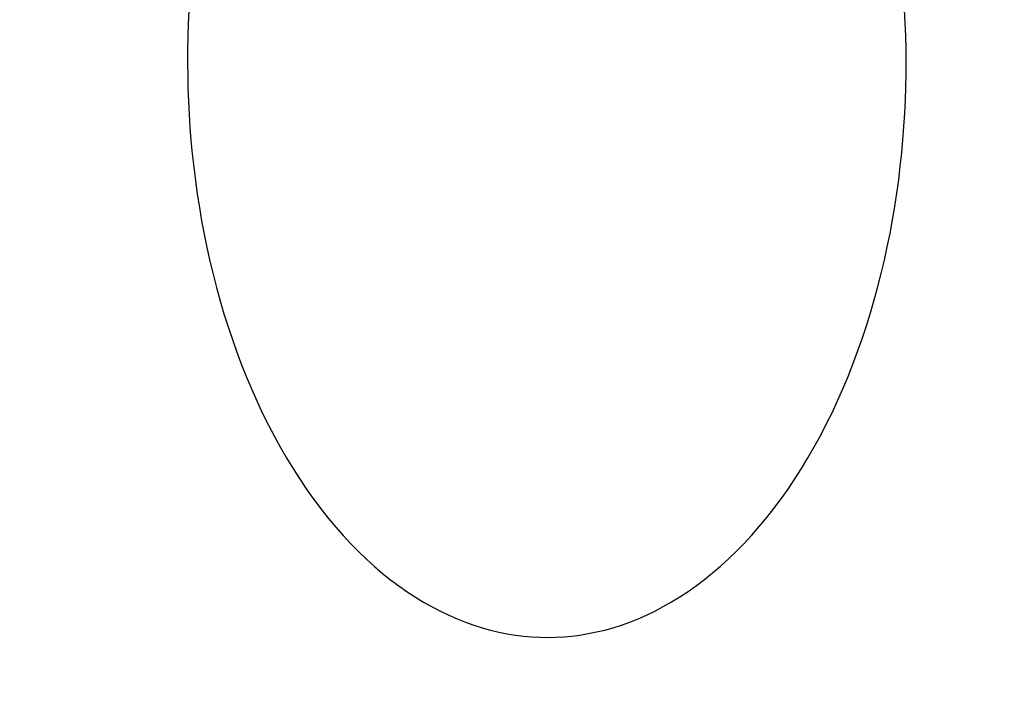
# Model space of a CAD drawing. Header units: millimetres. Extents: x -2852 to 102, y -106 to 97.
# Tile 159 of 256: x -2167 to -2155, y -12 to -4. Entities that reach past the tile are written whole.
import ezdxf

# ---------------------------------------------------------------- set-up
doc = ezdxf.new("R2010")
doc.units = ezdxf.units.MM
doc.header["$MEASUREMENT"] = 0
doc.layers.add('Predefinito', color=5, linetype='Continuous')

msp = doc.modelspace()

# ---------------------------------------------------------------- linework, layer by layer
at = {"layer": 'Predefinito', "extrusion": (-0.001366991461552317, 0.9999990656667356, 0)}
msp.add_lwpolyline([(1893.351324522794, 1025.42292373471), (1943.995638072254, 932.9039963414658), (1961.195860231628, 903.3342027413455), (1978.993972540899, 874.0949544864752), (1998.616769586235, 843.5455550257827), (2019.57383825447, 812.9372917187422), (2030.542156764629, 797.7648246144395), (2041.807183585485, 782.7956663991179), (2053.362682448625, 768.0910785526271), (2065.262349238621, 753.6442822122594), (2077.378819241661, 739.6632572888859), (2089.887840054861, 726.0076633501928), (2102.541407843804, 713.0045566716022), (2109.031955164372, 706.653154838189), (2115.637419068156, 700.4117466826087), (2122.164949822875, 694.4647839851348), (2128.809624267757, 688.6383311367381), (2135.576121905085, 682.9420587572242), (2142.469122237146, 677.385637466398), (2149.247856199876, 672.1639067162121), (2156.152456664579, 667.0940738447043), (2163.186477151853, 662.1888820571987), (2170.353255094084, 657.4618598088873), (2177.385123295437, 653.090251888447), (2184.545983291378, 648.9110545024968), (2191.838042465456, 644.9391512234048), (2199.261258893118, 641.1914949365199), (2206.558744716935, 637.7994573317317), (2213.976013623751, 634.6499397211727), (2217.728858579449, 633.1713967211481), (2221.510611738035, 631.7599396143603), (2225.320770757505, 630.4178294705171), (2229.158833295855, 629.1473273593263), (2233.492784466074, 627.8109071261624), (2237.855495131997, 626.5693829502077), (2242.242043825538, 625.4243394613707), (2246.65050374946, 624.3753822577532), (2250.820668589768, 623.4747271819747), (2255.007433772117, 622.6581809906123), (2259.208897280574, 621.9254063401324), (2263.422687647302, 621.2759436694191), (2267.618848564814, 620.7126819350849), (2271.823276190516, 620.2303412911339), (2276.03452739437, 619.8281001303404), (2280.25115904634, 619.5051368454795), (2284.471709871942, 619.2606014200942), (2288.694646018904, 619.0935302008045), (2292.918415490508, 619.0029311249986), (2297.141466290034, 618.9878121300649), (2305.55707747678, 619.1790170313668), (2313.954794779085, 619.6579889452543), (2322.325882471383, 620.4160973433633), (2330.66210220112, 621.4445185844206), (2338.947760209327, 622.733170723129), (2347.184703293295, 624.2748402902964), (2355.367115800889, 626.0616068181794), (2363.489182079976, 628.0855498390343), (2371.510279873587, 630.3286765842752), (2379.462038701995, 632.7929579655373), (2387.340598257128, 635.4722975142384), (2395.141678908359, 638.3606017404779), (2402.771482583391, 641.4149501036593), (2410.318012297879, 644.6638726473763), (2417.777958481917, 648.1037776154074), (2425.148011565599, 651.731073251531), (2432.266807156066, 655.457280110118), (2439.29190530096, 659.3574054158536), (2446.218870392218, 663.4296977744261), (2453.043600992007, 667.6731772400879), (2459.336958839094, 671.8008511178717), (2465.532588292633, 676.0781928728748), (2471.625899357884, 680.5058177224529), (2477.611476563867, 685.0847145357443), (2485.196021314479, 691.2439231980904), (2492.572953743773, 697.6527941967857), (2496.48016059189, 701.227419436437), (2500.322119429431, 704.8714970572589), (2504.097656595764, 708.5832848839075), (2507.805818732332, 712.3606644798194), (2514.889817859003, 719.9615224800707), (2521.70957167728, 727.7888870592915), (2528.210201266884, 735.7512486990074), (2534.459556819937, 743.8977345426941), (2540.461105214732, 752.2003302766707), (2546.233647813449, 760.6471974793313), (2551.824459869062, 769.2712208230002), (2557.213527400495, 778.000570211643), (2562.522258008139, 786.9957281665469), (2567.663563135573, 796.0696525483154), (2577.52678111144, 814.3908881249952), (2632.82336339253, 924.5810875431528), (2644.451836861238, 945.9817918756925), (2657.017906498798, 967.7557466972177), (2680.503230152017, 1005.603319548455), (2683.726436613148, 1011.103481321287), (2686.673477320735, 1016.485880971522), (2687.995116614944, 1019.075738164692), (2689.268848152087, 1021.731139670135), (2690.354444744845, 1024.168534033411), (2690.874860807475, 1025.41657920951), (2691.377838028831, 1026.687096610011)], dxfattribs=at)
msp.add_lwpolyline([(1893.351324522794, 1025.42292373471), (1943.995638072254, 932.9039963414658), (1961.195860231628, 903.3342027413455), (1978.993972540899, 874.0949544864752), (1998.616769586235, 843.5455550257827), (2019.57383825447, 812.9372917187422), (2030.542156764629, 797.7648246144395), (2041.807183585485, 782.7956663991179), (2053.362682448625, 768.0910785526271), (2065.262349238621, 753.6442822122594), (2077.378819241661, 739.6632572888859), (2089.887840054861, 726.0076633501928), (2102.541407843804, 713.0045566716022), (2109.031955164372, 706.653154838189), (2115.637419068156, 700.4117466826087), (2122.164949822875, 694.4647839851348), (2128.809624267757, 688.6383311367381), (2135.576121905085, 682.9420587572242), (2142.469122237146, 677.385637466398), (2149.247856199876, 672.1639067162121), (2156.152456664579, 667.0940738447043), (2163.186477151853, 662.1888820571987), (2170.353255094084, 657.4618598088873), (2177.385123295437, 653.090251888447), (2184.545983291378, 648.9110545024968), (2191.838042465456, 644.9391512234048), (2199.261258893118, 641.1914949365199), (2206.558744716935, 637.7994573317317), (2213.976013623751, 634.6499397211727), (2217.728858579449, 633.1713967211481), (2221.510611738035, 631.7599396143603), (2225.320770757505, 630.4178294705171), (2229.158833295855, 629.1473273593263), (2233.492784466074, 627.8109071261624), (2237.855495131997, 626.5693829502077), (2242.242043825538, 625.4243394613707), (2246.65050374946, 624.3753822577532), (2250.820668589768, 623.4747271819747), (2255.007433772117, 622.6581809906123), (2259.208897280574, 621.9254063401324), (2263.422687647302, 621.2759436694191), (2267.618848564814, 620.7126819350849), (2271.823276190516, 620.2303412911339), (2276.03452739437, 619.8281001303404), (2280.25115904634, 619.5051368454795), (2284.471709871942, 619.2606014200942), (2288.694646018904, 619.0935302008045), (2292.918415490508, 619.0029311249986), (2297.141466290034, 618.9878121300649), (2305.55707747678, 619.1790170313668), (2313.954794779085, 619.6579889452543), (2322.325882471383, 620.4160973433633), (2330.66210220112, 621.4445185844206), (2338.947760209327, 622.733170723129), (2347.184703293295, 624.2748402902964), (2355.367115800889, 626.0616068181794), (2363.489182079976, 628.0855498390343), (2371.510279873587, 630.3286765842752), (2379.462038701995, 632.7929579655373), (2387.340598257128, 635.4722975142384), (2395.141678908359, 638.3606017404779), (2402.771482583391, 641.4149501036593), (2410.318012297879, 644.6638726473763), (2417.777958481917, 648.1037776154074), (2425.148011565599, 651.731073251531), (2432.266807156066, 655.457280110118), (2439.29190530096, 659.3574054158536), (2446.218870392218, 663.4296977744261), (2453.043600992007, 667.6731772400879), (2459.336958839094, 671.8008511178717), (2465.532588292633, 676.0781928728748), (2471.625899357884, 680.5058177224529), (2477.611476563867, 685.0847145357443), (2485.196021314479, 691.2439231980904), (2492.572953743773, 697.6527941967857), (2496.48016059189, 701.227419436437), (2500.322119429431, 704.8714970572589), (2504.097656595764, 708.5832848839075), (2507.805818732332, 712.3606644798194), (2514.889817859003, 719.9615224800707), (2521.70957167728, 727.7888870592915), (2528.210201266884, 735.7512486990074), (2534.459556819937, 743.8977345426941), (2540.461105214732, 752.2003302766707), (2546.233647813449, 760.6471974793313), (2551.824459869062, 769.2712208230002), (2557.213527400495, 778.000570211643), (2562.522258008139, 786.9957281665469), (2567.663563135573, 796.0696525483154), (2577.52678111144, 814.3908881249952), (2632.82336339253, 924.5810875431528), (2644.451836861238, 945.9817918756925), (2657.017906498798, 967.7557466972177), (2680.503230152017, 1005.603319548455), (2683.726436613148, 1011.103481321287), (2686.673477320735, 1016.485880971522), (2687.995116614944, 1019.075738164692), (2689.268848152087, 1021.731139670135), (2690.354444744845, 1024.168534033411), (2690.874860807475, 1025.41657920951), (2691.377838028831, 1026.687096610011)], dxfattribs=at)
at = {"layer": 'Predefinito', "extrusion": (-0.001366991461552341, 0.9999990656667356, 0)}
msp.add_lwpolyline([(2685.093597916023, 1029.656408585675), (2684.652767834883, 1028.514424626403), (2684.178802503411, 1027.353558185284), (2683.136399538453, 1024.977799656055), (2681.976255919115, 1022.534376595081), (2680.708238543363, 1020.028532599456), (2679.342214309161, 1017.465511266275), (2677.888050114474, 1014.850556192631), (2674.754769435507, 1009.485819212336), (2647.236081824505, 964.8120572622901), (2634.885210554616, 943.0068633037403), (2623.437528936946, 921.6081928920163), (2573.471985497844, 821.6063727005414), (2563.678453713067, 803.1830507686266), (2553.533115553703, 785.344988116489), (2548.272492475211, 776.6534082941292), (2542.856685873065, 768.1177184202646), (2537.263285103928, 759.7411102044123), (2531.469879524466, 751.526775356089), (2525.454058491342, 743.4779055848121), (2519.19341136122, 735.5976926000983), (2512.665527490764, 727.8893281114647), (2505.84799623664, 720.3560038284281), (2498.718406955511, 713.0009114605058), (2495.029587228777, 709.3911996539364), (2491.254349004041, 705.8272427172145), (2487.389890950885, 702.3094396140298), (2483.433411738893, 698.8381893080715), (2479.382110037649, 695.4138907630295), (2475.233184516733, 692.0369429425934), (2469.343648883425, 687.4556619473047), (2463.270454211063, 682.973492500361), (2457.02125633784, 678.5985806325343), (2450.603711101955, 674.3390723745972), (2444.025474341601, 670.2031137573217), (2437.294201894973, 666.19885081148), (2430.417549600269, 662.3344295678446), (2423.403173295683, 658.6179960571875), (2416.25872881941, 655.057696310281), (2408.991872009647, 651.6616763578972), (2401.610258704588, 648.4380822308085), (2394.121544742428, 645.3950599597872), (2386.533385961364, 642.5407555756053), (2378.853438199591, 639.883315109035), (2371.089357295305, 637.430884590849), (2363.2487990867, 635.191610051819), (2355.339419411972, 633.1736375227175), (2347.368874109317, 631.3851130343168), (2339.34481901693, 629.8341826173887), (2331.274909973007, 628.528992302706), (2323.166802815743, 627.4776881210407), (2315.028153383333, 626.688416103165), (2306.866617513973, 626.1693222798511), (2298.68985104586, 625.9285526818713), (2294.598148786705, 625.9150851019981), (2290.505509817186, 625.9742533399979), (2286.412891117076, 626.1070756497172), (2282.321249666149, 626.3145702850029), (2278.23154244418, 626.5977554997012), (2274.144726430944, 626.9576495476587), (2270.061758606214, 627.395270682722), (2265.983595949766, 627.9116371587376), (2261.911195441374, 628.507767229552), (2257.845514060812, 629.1846791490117), (2253.787508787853, 629.9433911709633), (2249.738136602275, 630.7849215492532), (2245.698354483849, 631.7102885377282), (2241.669119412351, 632.7205103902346), (2237.651388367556, 633.816605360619), (2233.646118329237, 634.9995917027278), (2229.971796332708, 636.1656457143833), (2226.308964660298, 637.4051216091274), (2222.657749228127, 638.7169859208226), (2219.018275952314, 640.1002051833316), (2215.390670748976, 641.5537459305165), (2211.775059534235, 643.0765746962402), (2204.580322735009, 646.3259624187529), (2197.435072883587, 649.8401006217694), (2190.340317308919, 653.6107215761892), (2183.297063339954, 657.629557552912), (2176.30631830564, 661.8883408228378), (2169.369089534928, 666.378803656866), (2162.486384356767, 671.0926783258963), (2155.659210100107, 676.0216971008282), (2148.888574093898, 681.1575922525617), (2142.175483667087, 686.4920960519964), (2135.520946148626, 692.0169407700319), (2128.925968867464, 697.7238586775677), (2122.39155915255, 703.6045820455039), (2115.918724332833, 709.6508431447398), (2109.508471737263, 715.8543742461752), (2096.879742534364, 728.7001755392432), (2084.513430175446, 742.0758440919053), (2072.417593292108, 755.915238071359), (2060.600290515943, 770.1522156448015), (2049.069580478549, 784.7206349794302), (2037.833521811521, 799.5543542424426), (2026.900173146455, 814.587231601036), (2005.973840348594, 844.9858932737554), (1986.355051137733, 875.3874853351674), (1968.10827456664, 905.2628731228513), (1951.297979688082, 934.0829219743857), (1899.710998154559, 1028.227034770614)], dxfattribs=at)
msp.add_lwpolyline([(2685.093597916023, 1029.656408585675), (2684.652767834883, 1028.514424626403), (2684.178802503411, 1027.353558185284), (2683.136399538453, 1024.977799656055), (2681.976255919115, 1022.534376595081), (2680.708238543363, 1020.028532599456), (2679.342214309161, 1017.465511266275), (2677.888050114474, 1014.850556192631), (2674.754769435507, 1009.485819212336), (2647.236081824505, 964.8120572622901), (2634.885210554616, 943.0068633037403), (2623.437528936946, 921.6081928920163), (2573.471985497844, 821.6063727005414), (2563.678453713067, 803.1830507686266), (2553.533115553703, 785.344988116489), (2548.272492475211, 776.6534082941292), (2542.856685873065, 768.1177184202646), (2537.263285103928, 759.7411102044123), (2531.469879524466, 751.526775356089), (2525.454058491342, 743.4779055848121), (2519.19341136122, 735.5976926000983), (2512.665527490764, 727.8893281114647), (2505.84799623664, 720.3560038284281), (2498.718406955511, 713.0009114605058), (2495.029587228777, 709.3911996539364), (2491.254349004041, 705.8272427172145), (2487.389890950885, 702.3094396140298), (2483.433411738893, 698.8381893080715), (2479.382110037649, 695.4138907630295), (2475.233184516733, 692.0369429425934), (2469.343648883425, 687.4556619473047), (2463.270454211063, 682.973492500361), (2457.02125633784, 678.5985806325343), (2450.603711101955, 674.3390723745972), (2444.025474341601, 670.2031137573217), (2437.294201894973, 666.19885081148), (2430.417549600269, 662.3344295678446), (2423.403173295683, 658.6179960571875), (2416.25872881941, 655.057696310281), (2408.991872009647, 651.6616763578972), (2401.610258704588, 648.4380822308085), (2394.121544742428, 645.3950599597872), (2386.533385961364, 642.5407555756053), (2378.853438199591, 639.883315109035), (2371.089357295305, 637.430884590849), (2363.2487990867, 635.191610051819), (2355.339419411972, 633.1736375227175), (2347.368874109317, 631.3851130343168), (2339.34481901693, 629.8341826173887), (2331.274909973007, 628.528992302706), (2323.166802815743, 627.4776881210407), (2315.028153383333, 626.688416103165), (2306.866617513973, 626.1693222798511), (2298.68985104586, 625.9285526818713), (2294.598148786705, 625.9150851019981), (2290.505509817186, 625.9742533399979), (2286.412891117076, 626.1070756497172), (2282.321249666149, 626.3145702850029), (2278.23154244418, 626.5977554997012), (2274.144726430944, 626.9576495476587), (2270.061758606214, 627.395270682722), (2265.983595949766, 627.9116371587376), (2261.911195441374, 628.507767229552), (2257.845514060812, 629.1846791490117), (2253.787508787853, 629.9433911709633), (2249.738136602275, 630.7849215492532), (2245.698354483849, 631.7102885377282), (2241.669119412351, 632.7205103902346), (2237.651388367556, 633.816605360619), (2233.646118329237, 634.9995917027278), (2229.971796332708, 636.1656457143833), (2226.308964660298, 637.4051216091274), (2222.657749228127, 638.7169859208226), (2219.018275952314, 640.1002051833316), (2215.390670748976, 641.5537459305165), (2211.775059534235, 643.0765746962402), (2204.580322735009, 646.3259624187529), (2197.435072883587, 649.8401006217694), (2190.340317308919, 653.6107215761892), (2183.297063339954, 657.629557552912), (2176.30631830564, 661.8883408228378), (2169.369089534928, 666.378803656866), (2162.486384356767, 671.0926783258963), (2155.659210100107, 676.0216971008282), (2148.888574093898, 681.1575922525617), (2142.175483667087, 686.4920960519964), (2135.520946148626, 692.0169407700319), (2128.925968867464, 697.7238586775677), (2122.39155915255, 703.6045820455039), (2115.918724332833, 709.6508431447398), (2109.508471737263, 715.8543742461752), (2096.879742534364, 728.7001755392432), (2084.513430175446, 742.0758440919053), (2072.417593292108, 755.915238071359), (2060.600290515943, 770.1522156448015), (2049.069580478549, 784.7206349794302), (2037.833521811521, 799.5543542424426), (2026.900173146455, 814.587231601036), (2005.973840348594, 844.9858932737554), (1986.355051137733, 875.3874853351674), (1968.10827456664, 905.2628731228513), (1951.297979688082, 934.0829219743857), (1899.710998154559, 1028.227034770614)], dxfattribs=at)
at = {"layer": 'Predefinito', "extrusion": (-0.001366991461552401, 0.9999990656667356, 0)}
msp.add_lwpolyline([(1905.997822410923, 1031.428428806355), (1956.520984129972, 939.1582508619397), (1973.60453218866, 909.8168611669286), (1991.259059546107, 880.8453350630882), (2010.695863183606, 850.6233721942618), (2031.418514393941, 820.4007730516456), (2042.247419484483, 805.4451126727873), (2053.355742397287, 790.7096059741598), (2064.734860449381, 776.2565019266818), (2076.43433653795, 762.081482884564), (2088.325555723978, 748.3907403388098), (2100.576544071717, 735.0493230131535), (2112.939555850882, 722.3789109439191), (2119.268332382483, 716.2038331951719), (2125.699634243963, 710.1457278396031), (2132.045113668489, 704.3836209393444), (2138.493589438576, 698.7488820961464), (2145.048292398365, 693.2512228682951), (2151.712453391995, 687.9003548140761), (2158.252666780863, 682.8836246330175), (2164.899770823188, 678.0249701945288), (2171.655563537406, 673.33675698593), (2178.52156675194, 668.8319380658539), (2185.240655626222, 664.6786451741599), (2192.064280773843, 660.7210165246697), (2198.992865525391, 656.9728005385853), (2206.024797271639, 653.449331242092), (2212.916299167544, 650.2727041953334), (2219.898812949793, 647.3353820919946), (2223.423111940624, 645.9610588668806), (2226.968924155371, 644.652069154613), (2230.535890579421, 643.410239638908), (2234.123652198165, 642.2373970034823), (2238.169605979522, 641.0065670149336), (2242.240851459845, 639.8648201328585), (2246.336730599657, 638.812186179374), (2250.455498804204, 637.8483913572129), (2254.353226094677, 637.0217065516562), (2258.268264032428, 636.2731354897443), (2262.199242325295, 635.6023215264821), (2266.144102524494, 635.0088970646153), (2270.07487688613, 634.4955651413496), (2274.015905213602, 634.0575691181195), (2277.965941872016, 633.6942292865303), (2281.923741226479, 633.4048659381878), (2285.888028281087, 633.1887752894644), (2289.85741059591, 633.0451572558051), (2293.830466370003, 632.9731876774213), (2297.805773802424, 632.972042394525), (2305.73650788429, 633.1778775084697), (2313.662034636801, 633.6549275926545), (2321.573915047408, 634.3958589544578), (2329.463989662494, 635.3931204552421), (2337.31691743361, 636.6378809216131), (2345.133722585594, 638.1238482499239), (2352.90812033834, 639.8439832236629), (2360.633825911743, 641.7912466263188), (2368.271357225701, 643.9488468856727), (2375.8498479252, 646.3189358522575), (2383.364657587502, 648.8958320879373), (2390.810761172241, 651.6738342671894), (2398.097603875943, 654.6117491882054), (2405.308166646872, 657.7368640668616), (2412.438284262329, 661.0455118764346), (2419.483791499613, 664.5340255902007), (2426.289408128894, 668.1170587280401), (2433.004724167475, 671.8662564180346), (2439.624449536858, 675.7793492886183), (2446.143566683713, 679.8546955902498), (2452.151421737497, 683.8161770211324), (2458.061334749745, 687.9179720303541), (2463.867861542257, 692.1596947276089), (2469.564661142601, 696.5411020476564), (2476.774283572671, 702.4275868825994), (2483.783399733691, 708.5497547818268), (2487.495615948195, 711.9641711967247), (2491.146267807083, 715.4452261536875), (2494.734752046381, 718.9917420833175), (2498.260593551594, 722.6021817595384), (2505.001949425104, 729.8726302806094), (2511.501801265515, 737.3701929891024), (2517.709842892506, 745.0109719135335), (2523.692201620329, 752.8455871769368), (2529.453121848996, 760.8504326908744), (2535.010897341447, 769.016779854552), (2540.411160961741, 777.3790323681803), (2545.634181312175, 785.8694052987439), (2550.797351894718, 794.6460133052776), (2555.815460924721, 803.527700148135), (2565.492794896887, 821.545129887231), (2620.831805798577, 931.8062205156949), (2632.630802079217, 953.4826676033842), (2645.4134554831, 975.5875227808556), (2668.905650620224, 1013.445253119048), (2671.936917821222, 1018.653796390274), (2673.307180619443, 1021.129516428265), (2674.61864502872, 1023.604817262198), (2675.780684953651, 1025.917584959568), (2676.866640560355, 1028.226160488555), (2677.757342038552, 1030.277169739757), (2678.169630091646, 1031.296693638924), (2678.556852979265, 1032.310471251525)], dxfattribs=at)
msp.add_lwpolyline([(1905.997822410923, 1031.428428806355), (1956.520984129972, 939.1582508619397), (1973.60453218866, 909.8168611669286), (1991.259059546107, 880.8453350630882), (2010.695863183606, 850.6233721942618), (2031.418514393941, 820.4007730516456), (2042.247419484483, 805.4451126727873), (2053.355742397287, 790.7096059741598), (2064.734860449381, 776.2565019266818), (2076.43433653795, 762.081482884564), (2088.325555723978, 748.3907403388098), (2100.576544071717, 735.0493230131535), (2112.939555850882, 722.3789109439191), (2119.268332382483, 716.2038331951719), (2125.699634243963, 710.1457278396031), (2132.045113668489, 704.3836209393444), (2138.493589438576, 698.7488820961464), (2145.048292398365, 693.2512228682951), (2151.712453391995, 687.9003548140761), (2158.252666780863, 682.8836246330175), (2164.899770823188, 678.0249701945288), (2171.655563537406, 673.33675698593), (2178.52156675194, 668.8319380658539), (2185.240655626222, 664.6786451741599), (2192.064280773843, 660.7210165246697), (2198.992865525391, 656.9728005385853), (2206.024797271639, 653.449331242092), (2212.916299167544, 650.2727041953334), (2219.898812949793, 647.3353820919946), (2223.423111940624, 645.9610588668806), (2226.968924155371, 644.652069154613), (2230.535890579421, 643.410239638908), (2234.123652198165, 642.2373970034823), (2238.169605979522, 641.0065670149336), (2242.240851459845, 639.8648201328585), (2246.336730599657, 638.812186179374), (2250.455498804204, 637.8483913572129), (2254.353226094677, 637.0217065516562), (2258.268264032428, 636.2731354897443), (2262.199242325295, 635.6023215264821), (2266.144102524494, 635.0088970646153), (2270.07487688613, 634.4955651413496), (2274.015905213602, 634.0575691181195), (2277.965941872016, 633.6942292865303), (2281.923741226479, 633.4048659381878), (2285.888028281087, 633.1887752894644), (2289.85741059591, 633.0451572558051), (2293.830466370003, 632.9731876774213), (2297.805773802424, 632.972042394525), (2305.73650788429, 633.1778775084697), (2313.662034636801, 633.6549275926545), (2321.573915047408, 634.3958589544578), (2329.463989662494, 635.3931204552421), (2337.31691743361, 636.6378809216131), (2345.133722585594, 638.1238482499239), (2352.90812033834, 639.8439832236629), (2360.633825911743, 641.7912466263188), (2368.271357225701, 643.9488468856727), (2375.8498479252, 646.3189358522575), (2383.364657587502, 648.8958320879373), (2390.810761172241, 651.6738342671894), (2398.097603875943, 654.6117491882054), (2405.308166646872, 657.7368640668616), (2412.438284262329, 661.0455118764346), (2419.483791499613, 664.5340255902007), (2426.289408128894, 668.1170587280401), (2433.004724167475, 671.8662564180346), (2439.624449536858, 675.7793492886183), (2446.143566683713, 679.8546955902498), (2452.151421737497, 683.8161770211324), (2458.061334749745, 687.9179720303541), (2463.867861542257, 692.1596947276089), (2469.564661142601, 696.5411020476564), (2476.774283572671, 702.4275868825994), (2483.783399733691, 708.5497547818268), (2487.495615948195, 711.9641711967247), (2491.146267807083, 715.4452261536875), (2494.734752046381, 718.9917420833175), (2498.260593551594, 722.6021817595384), (2505.001949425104, 729.8726302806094), (2511.501801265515, 737.3701929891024), (2517.709842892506, 745.0109719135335), (2523.692201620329, 752.8455871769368), (2529.453121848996, 760.8504326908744), (2535.010897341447, 769.016779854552), (2540.411160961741, 777.3790323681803), (2545.634181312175, 785.8694052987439), (2550.797351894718, 794.6460133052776), (2555.815460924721, 803.527700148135), (2565.492794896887, 821.545129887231), (2620.831805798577, 931.8062205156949), (2632.630802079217, 953.4826676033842), (2645.4134554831, 975.5875227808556), (2668.905650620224, 1013.445253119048), (2671.936917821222, 1018.653796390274), (2673.307180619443, 1021.129516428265), (2674.61864502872, 1023.604817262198), (2675.780684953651, 1025.917584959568), (2676.866640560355, 1028.226160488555), (2677.757342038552, 1030.277169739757), (2678.169630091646, 1031.296693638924), (2678.556852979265, 1032.310471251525)], dxfattribs=at)
at = {"layer": 'Predefinito', "extrusion": (-0.001366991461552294, 0.9999990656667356, 0)}
msp.add_lwpolyline([(1899.674573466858, 1028.425676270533), (1950.258311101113, 936.0311236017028), (1967.400196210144, 906.575531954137), (1985.126516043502, 877.4701447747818), (2004.656316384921, 847.0844636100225), (2025.496176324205, 816.669032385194), (2036.394788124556, 801.6049686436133), (2047.581462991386, 786.7526361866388), (2059.048771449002, 772.1737902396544), (2070.848342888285, 757.8628825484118), (2082.852187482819, 744.026998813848), (2095.23219206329, 730.5284931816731), (2107.740481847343, 717.6917338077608), (2114.150143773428, 711.4284940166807), (2120.668526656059, 705.2787372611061), (2127.105031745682, 699.4242024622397), (2133.651606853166, 693.6936066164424), (2140.312207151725, 688.0966408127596), (2147.090787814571, 682.642996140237), (2153.750261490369, 677.5237656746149), (2160.526113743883, 672.5595220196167), (2167.421020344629, 667.7628195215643), (2174.437410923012, 663.1468989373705), (2181.312889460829, 658.8844485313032), (2188.30513203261, 654.8160355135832), (2195.415453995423, 650.9559758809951), (2202.643028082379, 647.3204130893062), (2209.73752194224, 644.0360807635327), (2216.937413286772, 640.9926609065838), (2220.575985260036, 639.5662277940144), (2224.239767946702, 638.2060043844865), (2227.928330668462, 636.9140345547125), (2231.64124274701, 635.6923621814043), (2235.831195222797, 634.4087370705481), (2240.048173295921, 633.2171015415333), (2244.289387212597, 632.1182628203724), (2248.553001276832, 631.1118868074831), (2252.586947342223, 630.2482168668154), (2256.637848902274, 629.4656582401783), (2260.704069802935, 628.7638639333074), (2264.783395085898, 628.1424203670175), (2268.846862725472, 627.6041235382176), (2272.919590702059, 627.1439552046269), (2277.000234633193, 626.7611647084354), (2281.087450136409, 626.4550013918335), (2285.179869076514, 626.2246883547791), (2289.276028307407, 626.0693437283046), (2293.374440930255, 625.98805940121), (2297.473620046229, 625.979927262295), (2305.646792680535, 626.1784472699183), (2313.808414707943, 626.6564582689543), (2321.949898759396, 627.4059781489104), (2330.063045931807, 628.4188195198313), (2338.132338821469, 629.6855258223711), (2346.159212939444, 631.1993442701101), (2354.137618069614, 632.952795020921), (2362.061503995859, 634.9383982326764), (2369.890818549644, 637.1387617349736), (2377.655943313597, 639.5559469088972), (2385.352627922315, 642.1840648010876), (2392.9762200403, 645.0172180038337), (2400.434543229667, 648.0133496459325), (2407.813089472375, 651.200368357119), (2415.108121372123, 654.574644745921), (2422.315901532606, 658.1325494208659), (2429.27810764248, 661.7871694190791), (2436.148314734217, 665.6118309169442), (2442.921659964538, 669.6045235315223), (2449.59358383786, 673.7639364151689), (2455.744190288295, 677.8085140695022), (2461.796961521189, 681.9980824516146), (2467.746880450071, 686.3327562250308), (2473.588068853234, 690.8129082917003), (2480.985152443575, 696.835755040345), (2488.178176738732, 703.1012744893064), (2491.987888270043, 706.5957953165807), (2495.734193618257, 710.1583616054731), (2499.416204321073, 713.7875134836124), (2503.033206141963, 717.481423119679), (2509.945883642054, 724.91707638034), (2516.605686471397, 732.579540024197), (2522.960022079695, 740.3811103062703), (2529.075879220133, 748.3716608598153), (2534.957113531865, 756.5253814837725), (2540.622272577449, 764.8319886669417), (2546.117810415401, 773.3251265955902), (2551.423854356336, 781.9349877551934), (2556.659804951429, 790.8208707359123), (2561.739512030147, 799.7986763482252), (2571.509788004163, 817.9680090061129), (2626.827584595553, 928.1936540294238), (2638.541319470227, 949.7322297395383), (2651.215680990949, 971.6716347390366), (2674.70444038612, 1009.524286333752), (2677.831677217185, 1014.878638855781), (2679.262425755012, 1017.450514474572), (2680.646061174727, 1020.04534911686), (2681.887900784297, 1022.49666156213), (2683.067744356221, 1024.978650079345), (2684.055893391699, 1027.222851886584), (2684.52224544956, 1028.356636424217), (2684.967345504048, 1029.498783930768)], dxfattribs=at)
msp.add_lwpolyline([(1899.674573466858, 1028.425676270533), (1950.258311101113, 936.0311236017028), (1967.400196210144, 906.575531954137), (1985.126516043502, 877.4701447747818), (2004.656316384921, 847.0844636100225), (2025.496176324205, 816.669032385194), (2036.394788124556, 801.6049686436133), (2047.581462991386, 786.7526361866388), (2059.048771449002, 772.1737902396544), (2070.848342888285, 757.8628825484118), (2082.852187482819, 744.026998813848), (2095.23219206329, 730.5284931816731), (2107.740481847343, 717.6917338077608), (2114.150143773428, 711.4284940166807), (2120.668526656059, 705.2787372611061), (2127.105031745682, 699.4242024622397), (2133.651606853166, 693.6936066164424), (2140.312207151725, 688.0966408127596), (2147.090787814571, 682.642996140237), (2153.750261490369, 677.5237656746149), (2160.526113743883, 672.5595220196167), (2167.421020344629, 667.7628195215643), (2174.437410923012, 663.1468989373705), (2181.312889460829, 658.8844485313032), (2188.30513203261, 654.8160355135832), (2195.415453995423, 650.9559758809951), (2202.643028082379, 647.3204130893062), (2209.73752194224, 644.0360807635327), (2216.937413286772, 640.9926609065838), (2220.575985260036, 639.5662277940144), (2224.239767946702, 638.2060043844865), (2227.928330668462, 636.9140345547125), (2231.64124274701, 635.6923621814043), (2235.831195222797, 634.4087370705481), (2240.048173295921, 633.2171015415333), (2244.289387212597, 632.1182628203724), (2248.553001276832, 631.1118868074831), (2252.586947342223, 630.2482168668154), (2256.637848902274, 629.4656582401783), (2260.704069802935, 628.7638639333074), (2264.783395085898, 628.1424203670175), (2268.846862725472, 627.6041235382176), (2272.919590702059, 627.1439552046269), (2277.000234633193, 626.7611647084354), (2281.087450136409, 626.4550013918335), (2285.179869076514, 626.2246883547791), (2289.276028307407, 626.0693437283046), (2293.374440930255, 625.98805940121), (2297.473620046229, 625.979927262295), (2305.646792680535, 626.1784472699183), (2313.808414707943, 626.6564582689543), (2321.949898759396, 627.4059781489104), (2330.063045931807, 628.4188195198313), (2338.132338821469, 629.6855258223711), (2346.159212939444, 631.1993442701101), (2354.137618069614, 632.952795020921), (2362.061503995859, 634.9383982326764), (2369.890818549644, 637.1387617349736), (2377.655943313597, 639.5559469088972), (2385.352627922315, 642.1840648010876), (2392.9762200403, 645.0172180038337), (2400.434543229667, 648.0133496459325), (2407.813089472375, 651.200368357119), (2415.108121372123, 654.574644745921), (2422.315901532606, 658.1325494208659), (2429.27810764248, 661.7871694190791), (2436.148314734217, 665.6118309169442), (2442.921659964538, 669.6045235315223), (2449.59358383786, 673.7639364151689), (2455.744190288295, 677.8085140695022), (2461.796961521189, 681.9980824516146), (2467.746880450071, 686.3327562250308), (2473.588068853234, 690.8129082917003), (2480.985152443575, 696.835755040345), (2488.178176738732, 703.1012744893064), (2491.987888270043, 706.5957953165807), (2495.734193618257, 710.1583616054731), (2499.416204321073, 713.7875134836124), (2503.033206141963, 717.481423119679), (2509.945883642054, 724.91707638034), (2516.605686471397, 732.579540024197), (2522.960022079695, 740.3811103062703), (2529.075879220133, 748.3716608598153), (2534.957113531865, 756.5253814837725), (2540.622272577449, 764.8319886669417), (2546.117810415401, 773.3251265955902), (2551.423854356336, 781.9349877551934), (2556.659804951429, 790.8208707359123), (2561.739512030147, 799.7986763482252), (2571.509788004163, 817.9680090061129), (2626.827584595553, 928.1936540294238), (2638.541319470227, 949.7322297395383), (2651.215680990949, 971.6716347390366), (2674.70444038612, 1009.524286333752), (2677.831677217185, 1014.878638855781), (2679.262425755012, 1017.450514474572), (2680.646061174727, 1020.04534911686), (2681.887900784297, 1022.49666156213), (2683.067744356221, 1024.978650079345), (2684.055893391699, 1027.222851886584), (2684.52224544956, 1028.356636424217), (2684.967345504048, 1029.498783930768)], dxfattribs=at)
at = {"layer": 'Predefinito'}
for points in [[(-2164.878832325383, -3.854723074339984, 678.0028619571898), (-2164.88643843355, -4.013747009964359, 678.0126384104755), (-2164.891742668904, -4.171660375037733, 678.0195364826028), (-2164.894799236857, -4.328354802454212, 678.0236237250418), (-2164.895664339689, -4.483727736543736, 678.0249701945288), (-2164.894374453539, -4.639097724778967, 678.0236237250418), (-2164.89088949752, -4.795783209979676, 678.0195364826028), (-2164.88515354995, -4.953681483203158, 678.0126384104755), (-2164.877112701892, -5.112684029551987, 678.0028619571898), (-2164.866715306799, -5.272676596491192, 677.9901423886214), (-2164.853912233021, -5.433539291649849, 677.9744181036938), (-2164.838657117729, -5.595146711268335, 677.955630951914), (-2164.820906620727, -5.757368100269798, 677.9337265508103), (-2164.800620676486, -5.920067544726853, 677.9086546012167), (-2164.77776274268, -6.08310419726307, 677.8803691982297), (-2164.752300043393, -6.246332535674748, 677.8488291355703), (-2164.724203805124, -6.409602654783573, 677.8139982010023), (-2164.693449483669, -6.572760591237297, 677.7758454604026), (-2164.66001697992, -6.73564868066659, 677.7343455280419), (-2164.623890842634, -6.898105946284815, 677.6894788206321), (-2164.585060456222, -7.059968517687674, 677.6412317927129), (-2164.543520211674, -7.221070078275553, 677.5895971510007), (-2164.499269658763, -7.381242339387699, 677.5345740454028), (-2164.452313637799, -7.540315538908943, 677.476168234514), (-2164.402662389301, -7.698118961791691, 677.414392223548), (-2164.350331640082, -7.854481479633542, 677.3492653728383), (-2164.295342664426, -8.009232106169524, 677.2808139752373), (-2164.237722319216, -8.162200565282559, 677.2090713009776), (-2164.177503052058, -8.313217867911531, 677.1340776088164), (-2164.114722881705, -8.462116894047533, 677.0558801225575), (-2164.049425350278, -8.60873297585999, 676.9745329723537), (-2163.981659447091, -8.752904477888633, 676.8900971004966), (-2163.911479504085, -8.894473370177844, 676.8026401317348), (-2163.838945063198, -9.03328579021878, 676.7122362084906), (-2163.764120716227, -9.169192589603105, 676.6189657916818), (-2163.687075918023, -9.302049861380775, 676.522915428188), (-2163.607884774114, -9.431719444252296, 676.4241774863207), (-2163.526625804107, -9.558069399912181, 676.322849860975), (-2163.443381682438, -9.680974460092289, 676.2190356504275), (-2163.358238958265, -9.800316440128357, 676.1128428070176), (-2163.271287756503, -9.91598461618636, 676.0043837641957), (-2163.18262146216, -10.02787606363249, 675.8937750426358), (-2163.09233639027, -10.13589595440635, 675.7811368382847), (-2163.000531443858, -10.23995781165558, 675.666592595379), (-2162.907307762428, -10.33998372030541, 675.5502685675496), (-2162.812768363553, -10.43590449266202, 675.4322933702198), (-2162.717017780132, -10.52765978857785, 675.312797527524), (-2162.620161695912, -10.61519819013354, 675.1919130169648), (-2162.522306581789, -10.69847723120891, 675.0697728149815), (-2162.423559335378, -10.77746338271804, 674.9465104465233), (-2162.324026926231, -10.85213199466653, 674.8222595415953), (-2162.223816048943, -10.92246719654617, 674.6971534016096), (-2162.123032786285, -10.98846175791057, 674.5713245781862), (-2162.021782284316, -11.05011691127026, 674.4449044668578), (-2161.92016844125, -11.10744213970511, 674.3180229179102), (-2161.818293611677, -11.16045493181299, 674.1908078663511), (-2161.716258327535, -11.20918050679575, 674.0633849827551), (-2161.614161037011, -11.25365151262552, 673.9358773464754), (-2161.51209786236, -11.2939077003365, 673.8084051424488), (-2161.410162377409, -11.32999557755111, 673.6810853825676), (-2161.308445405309, -11.36196804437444, 673.5540316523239), (-2161.207034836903, -11.38988401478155, 673.427353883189), (-2161.106015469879, -11.41380802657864, 673.301158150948), (-2161.005468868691, -11.43380984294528, 673.1755464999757), (-2160.905473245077, -11.44996404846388, 673.0506167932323), (-2160.80610335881, -11.46234964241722, 672.9264625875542), (-2160.707430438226, -11.47104963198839, 672.803173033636), (-2160.609522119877, -11.47615062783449, 672.6808327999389), (-2160.512442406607, -11.47774244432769, 672.5595220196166), (-2160.415367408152, -11.47588521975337, 672.4382112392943), (-2160.31747340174, -11.47051656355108, 672.3158710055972), (-2160.21882463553, -11.46154683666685, 672.192581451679), (-2160.119488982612, -11.4488896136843, 672.068427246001), (-2160.019537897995, -11.4324620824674, 671.9434975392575), (-2159.919046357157, -11.4121854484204, 671.817885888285), (-2159.818092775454, -11.38798534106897, 671.6916901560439), (-2159.716758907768, -11.35979222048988, 671.5650123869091), (-2159.615129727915, -11.32754178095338, 671.4379586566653), (-2159.513293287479, -11.2911753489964, 671.3106388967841), (-2159.411340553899, -11.25064027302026, 671.1831666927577), (-2159.309365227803, -11.2058903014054, 671.0556590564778), (-2159.207463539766, -11.15688594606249, 670.928236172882), (-2159.105734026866, -11.10359482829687, 670.8010211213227), (-2159.004277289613, -11.04599200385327, 670.6741395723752), (-2158.90319573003, -10.98406026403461, 670.5477194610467), (-2158.802593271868, -10.91779040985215, 670.4218906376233), (-2158.702575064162, -10.84718149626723, 670.2967844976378), (-2158.603247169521, -10.77224104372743, 670.1725335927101), (-2158.504716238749, -10.69298521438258, 670.0492712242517), (-2158.407089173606, -10.60943895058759, 669.9271310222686), (-2158.310472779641, -10.52163607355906, 669.8062465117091), (-2158.21497341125, -10.42961934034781, 669.6867506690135), (-2158.120696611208, -10.33344045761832, 669.5687754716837), (-2158.027746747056, -10.23316005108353, 669.4524514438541), (-2157.936226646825, -10.1288475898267, 669.3379072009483), (-2157.846237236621, -10.02058126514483, 669.2252689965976), (-2157.757877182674, -9.908447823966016, 669.1146602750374), (-2157.6712425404, -9.792542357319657, 669.0062012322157), (-2157.586426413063, -9.672968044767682, 668.9000083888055), (-2157.503518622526, -9.549835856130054, 668.7961941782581), (-2157.42260539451, -9.42326421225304, 668.6948665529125), (-2157.343769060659, -9.293378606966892, 668.5961286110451), (-2157.267087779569, -9.160311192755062, 668.5000782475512), (-2157.192635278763, -9.024200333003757, 668.4068078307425), (-2157.120480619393, -8.88519012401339, 668.3164039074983), (-2157.050687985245, -8.743429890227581, 668.2289469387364), (-2156.983316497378, -8.599073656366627, 668.1445110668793), (-2156.918420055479, -8.452279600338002, 668.0631639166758), (-2156.85604720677, -8.303209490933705, 667.9849664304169), (-2156.796241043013, -8.152028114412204, 667.9099727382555), (-2156.739039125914, -7.998902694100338, 667.8382300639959), (-2156.684473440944, -7.844002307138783, 667.7697786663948), (-2156.632570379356, -7.687497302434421, 667.7046518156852), (-2156.583350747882, -7.529558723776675, 667.6428758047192), (-2156.536829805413, -7.370357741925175, 667.5844699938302), (-2156.493017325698, -7.210065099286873, 667.5294468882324), (-2156.451917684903, -7.048850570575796, 667.47781224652), (-2156.413529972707, -6.886882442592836, 667.4295652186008), (-2156.37784812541, -6.724327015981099, 667.3846985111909), (-2156.344861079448, -6.561348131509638, 667.3431985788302), (-2156.314552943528, -6.398106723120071, 667.3050458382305), (-2156.286903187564, -6.234760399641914, 667.2702149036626), (-2156.261886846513, -6.071463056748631, 667.2386748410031), (-2156.239474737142, -5.908364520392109, 667.210389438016), (-2156.219633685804, -5.745610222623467, 667.1853174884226), (-2156.202326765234, -5.583340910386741, 667.1634130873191), (-2156.187513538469, -5.421692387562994, 667.1446259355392), (-2156.17515030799, -5.260795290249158, 667.1289016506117), (-2156.165190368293, -5.100774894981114, 667.1161820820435), (-2156.157584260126, -4.941750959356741, 667.1064056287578), (-2156.152280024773, -4.783837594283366, 667.0995075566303), (-2156.14922345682, -4.627143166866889, 667.0954203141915), (-2156.148358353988, -4.471770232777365, 667.0940738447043)], [(-2164.878832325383, -3.854723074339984, 678.0028619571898), (-2164.88643843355, -4.013747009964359, 678.0126384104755), (-2164.891742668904, -4.171660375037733, 678.0195364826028), (-2164.894799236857, -4.328354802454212, 678.0236237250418), (-2164.895664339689, -4.483727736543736, 678.0249701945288), (-2164.894374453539, -4.639097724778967, 678.0236237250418), (-2164.89088949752, -4.795783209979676, 678.0195364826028), (-2164.88515354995, -4.953681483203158, 678.0126384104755), (-2164.877112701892, -5.112684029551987, 678.0028619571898), (-2164.866715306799, -5.272676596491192, 677.9901423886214), (-2164.853912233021, -5.433539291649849, 677.9744181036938), (-2164.838657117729, -5.595146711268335, 677.955630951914), (-2164.820906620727, -5.757368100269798, 677.9337265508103), (-2164.800620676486, -5.920067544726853, 677.9086546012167), (-2164.77776274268, -6.08310419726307, 677.8803691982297), (-2164.752300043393, -6.246332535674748, 677.8488291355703), (-2164.724203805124, -6.409602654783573, 677.8139982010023), (-2164.693449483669, -6.572760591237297, 677.7758454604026), (-2164.66001697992, -6.73564868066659, 677.7343455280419), (-2164.623890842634, -6.898105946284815, 677.6894788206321), (-2164.585060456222, -7.059968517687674, 677.6412317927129), (-2164.543520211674, -7.221070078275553, 677.5895971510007), (-2164.499269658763, -7.381242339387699, 677.5345740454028), (-2164.452313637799, -7.540315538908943, 677.476168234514), (-2164.402662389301, -7.698118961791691, 677.414392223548), (-2164.350331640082, -7.854481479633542, 677.3492653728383), (-2164.295342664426, -8.009232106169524, 677.2808139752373), (-2164.237722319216, -8.162200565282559, 677.2090713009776), (-2164.177503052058, -8.313217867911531, 677.1340776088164), (-2164.114722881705, -8.462116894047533, 677.0558801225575), (-2164.049425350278, -8.60873297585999, 676.9745329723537), (-2163.981659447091, -8.752904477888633, 676.8900971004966), (-2163.911479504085, -8.894473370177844, 676.8026401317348), (-2163.838945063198, -9.03328579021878, 676.7122362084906), (-2163.764120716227, -9.169192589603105, 676.6189657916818), (-2163.687075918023, -9.302049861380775, 676.522915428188), (-2163.607884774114, -9.431719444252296, 676.4241774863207), (-2163.526625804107, -9.558069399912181, 676.322849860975), (-2163.443381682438, -9.680974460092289, 676.2190356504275), (-2163.358238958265, -9.800316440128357, 676.1128428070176), (-2163.271287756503, -9.91598461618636, 676.0043837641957), (-2163.18262146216, -10.02787606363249, 675.8937750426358), (-2163.09233639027, -10.13589595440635, 675.7811368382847), (-2163.000531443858, -10.23995781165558, 675.666592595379), (-2162.907307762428, -10.33998372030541, 675.5502685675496), (-2162.812768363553, -10.43590449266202, 675.4322933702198), (-2162.717017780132, -10.52765978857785, 675.312797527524), (-2162.620161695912, -10.61519819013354, 675.1919130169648), (-2162.522306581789, -10.69847723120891, 675.0697728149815), (-2162.423559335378, -10.77746338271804, 674.9465104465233), (-2162.324026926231, -10.85213199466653, 674.8222595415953), (-2162.223816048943, -10.92246719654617, 674.6971534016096), (-2162.123032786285, -10.98846175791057, 674.5713245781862), (-2162.021782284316, -11.05011691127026, 674.4449044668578), (-2161.92016844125, -11.10744213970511, 674.3180229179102), (-2161.818293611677, -11.16045493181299, 674.1908078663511), (-2161.716258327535, -11.20918050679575, 674.0633849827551), (-2161.614161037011, -11.25365151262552, 673.9358773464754), (-2161.51209786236, -11.2939077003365, 673.8084051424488), (-2161.410162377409, -11.32999557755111, 673.6810853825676), (-2161.308445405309, -11.36196804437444, 673.5540316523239), (-2161.207034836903, -11.38988401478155, 673.427353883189), (-2161.106015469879, -11.41380802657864, 673.301158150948), (-2161.005468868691, -11.43380984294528, 673.1755464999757), (-2160.905473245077, -11.44996404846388, 673.0506167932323), (-2160.80610335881, -11.46234964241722, 672.9264625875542), (-2160.707430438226, -11.47104963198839, 672.803173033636), (-2160.609522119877, -11.47615062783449, 672.6808327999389), (-2160.512442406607, -11.47774244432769, 672.5595220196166), (-2160.415367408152, -11.47588521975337, 672.4382112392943), (-2160.31747340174, -11.47051656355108, 672.3158710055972), (-2160.21882463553, -11.46154683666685, 672.192581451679), (-2160.119488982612, -11.4488896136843, 672.068427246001), (-2160.019537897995, -11.4324620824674, 671.9434975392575), (-2159.919046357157, -11.4121854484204, 671.817885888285), (-2159.818092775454, -11.38798534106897, 671.6916901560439), (-2159.716758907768, -11.35979222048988, 671.5650123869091), (-2159.615129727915, -11.32754178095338, 671.4379586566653), (-2159.513293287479, -11.2911753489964, 671.3106388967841), (-2159.411340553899, -11.25064027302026, 671.1831666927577), (-2159.309365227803, -11.2058903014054, 671.0556590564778), (-2159.207463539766, -11.15688594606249, 670.928236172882), (-2159.105734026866, -11.10359482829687, 670.8010211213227), (-2159.004277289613, -11.04599200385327, 670.6741395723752), (-2158.90319573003, -10.98406026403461, 670.5477194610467), (-2158.802593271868, -10.91779040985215, 670.4218906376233), (-2158.702575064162, -10.84718149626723, 670.2967844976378), (-2158.603247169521, -10.77224104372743, 670.1725335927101), (-2158.504716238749, -10.69298521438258, 670.0492712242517), (-2158.407089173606, -10.60943895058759, 669.9271310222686), (-2158.310472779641, -10.52163607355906, 669.8062465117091), (-2158.21497341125, -10.42961934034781, 669.6867506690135), (-2158.120696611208, -10.33344045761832, 669.5687754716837), (-2158.027746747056, -10.23316005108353, 669.4524514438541), (-2157.936226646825, -10.1288475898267, 669.3379072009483), (-2157.846237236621, -10.02058126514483, 669.2252689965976), (-2157.757877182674, -9.908447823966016, 669.1146602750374), (-2157.6712425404, -9.792542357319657, 669.0062012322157), (-2157.586426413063, -9.672968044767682, 668.9000083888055), (-2157.503518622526, -9.549835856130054, 668.7961941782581), (-2157.42260539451, -9.42326421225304, 668.6948665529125), (-2157.343769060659, -9.293378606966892, 668.5961286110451), (-2157.267087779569, -9.160311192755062, 668.5000782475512), (-2157.192635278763, -9.024200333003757, 668.4068078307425), (-2157.120480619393, -8.88519012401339, 668.3164039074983), (-2157.050687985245, -8.743429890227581, 668.2289469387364), (-2156.983316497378, -8.599073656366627, 668.1445110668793), (-2156.918420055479, -8.452279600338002, 668.0631639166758), (-2156.85604720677, -8.303209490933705, 667.9849664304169), (-2156.796241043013, -8.152028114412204, 667.9099727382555), (-2156.739039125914, -7.998902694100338, 667.8382300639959), (-2156.684473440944, -7.844002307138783, 667.7697786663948), (-2156.632570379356, -7.687497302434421, 667.7046518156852), (-2156.583350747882, -7.529558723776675, 667.6428758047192), (-2156.536829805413, -7.370357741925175, 667.5844699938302), (-2156.493017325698, -7.210065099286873, 667.5294468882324), (-2156.451917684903, -7.048850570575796, 667.47781224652), (-2156.413529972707, -6.886882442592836, 667.4295652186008), (-2156.37784812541, -6.724327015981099, 667.3846985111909), (-2156.344861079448, -6.561348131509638, 667.3431985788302), (-2156.314552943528, -6.398106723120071, 667.3050458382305), (-2156.286903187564, -6.234760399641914, 667.2702149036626), (-2156.261886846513, -6.071463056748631, 667.2386748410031), (-2156.239474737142, -5.908364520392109, 667.210389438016), (-2156.219633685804, -5.745610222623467, 667.1853174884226), (-2156.202326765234, -5.583340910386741, 667.1634130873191), (-2156.187513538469, -5.421692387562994, 667.1446259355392), (-2156.17515030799, -5.260795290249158, 667.1289016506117), (-2156.165190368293, -5.100774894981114, 667.1161820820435), (-2156.157584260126, -4.941750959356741, 667.1064056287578), (-2156.152280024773, -4.783837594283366, 667.0995075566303), (-2156.14922345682, -4.627143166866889, 667.0954203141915), (-2156.148358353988, -4.471770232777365, 667.0940738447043)], [(-2156.148358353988, -4.471770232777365, 667.0940738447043), (-2156.149648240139, -4.316400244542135, 667.0954203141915), (-2156.153133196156, -4.159714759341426, 667.0995075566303), (-2156.158869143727, -4.001816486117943, 667.1064056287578), (-2156.166909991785, -3.842813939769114, 667.1161820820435)], [(-2156.148358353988, -4.471770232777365, 667.0940738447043), (-2156.149648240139, -4.316400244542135, 667.0954203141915), (-2156.153133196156, -4.159714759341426, 667.0995075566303), (-2156.158869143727, -4.001816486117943, 667.1064056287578), (-2156.166909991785, -3.842813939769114, 667.1161820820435)]]:
    msp.add_polyline3d(points, dxfattribs=at)

doc.saveas('drawing.dxf')
